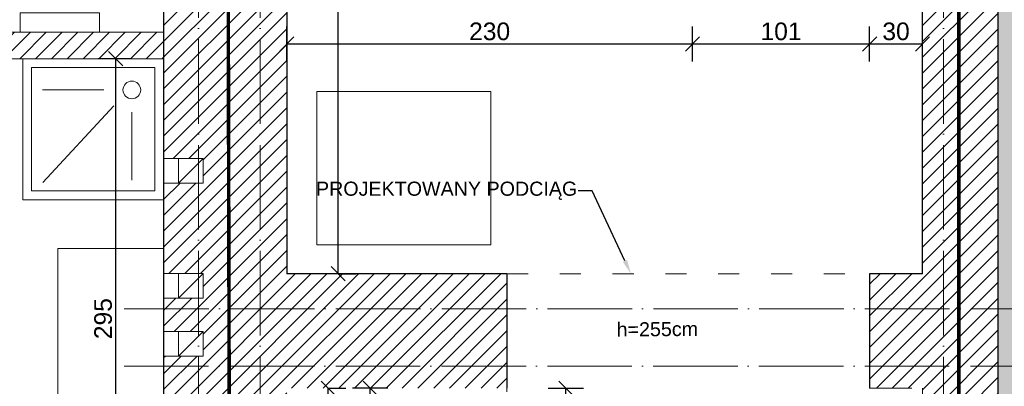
# Model space of a CAD drawing. Header units: millimetres. Extents: x -2720 to 125583, y -8970 to 34912.
# Tile 54 of 105: x 15209 to 15768, y 18573 to 18781. Entities that reach past the tile are written whole.
import ezdxf
from ezdxf import colors
from ezdxf.entities.mleader import LeaderData, LeaderLine
from ezdxf.math import Vec2, Vec3

# ---------------------------------------------------------------- set-up
doc = ezdxf.new("R2010")
doc.units = ezdxf.units.MM
for name, pattern in [('ACAD_ISO02W100', [15, 12, -3]), ('ACAD_ISO03W100', [30, 12, -18]), ('ACAD_ISO04W100', [30, 24, -3, 0, -3]), ('DASHED', [19.05, 12.7, -6.35])]:
    doc.linetypes.add(name, pattern=pattern)
for name, color, linetype, lineweight, true_color in [('A_DZIAŁOWA_PROJEKTOWANE', 7, 'Continuous', 18, 0x007cb0), ('A_HATCH', 7, 'Continuous', 5, 0x999999), ('A_HATCH_PROJEKTOWANE', 7, 'Continuous', 9, 0x0089b6), ('A_IZOLEACJA TERMI_PROJEKTOWANA', 7, 'Continuous', 15, 0x0089b6), ('A_PPOŻ', 1, 'ACAD_ISO02W100', 30, 0xff0000)]:
    doc.layers.add(name, color=color, linetype=linetype, lineweight=lineweight, true_color=true_color)
for name, color, linetype, lineweight in [('A_KONST_ISTNIEJĄCE', 83, 'Continuous', 25), ('A_OPISY', 40, 'Continuous', 9), ('A_OSIE KONSTRUKCYJNE', 150, 'ACAD_ISO04W100', 5), ('A_WIDOK', 141, 'Continuous', 13), ('A_WIDOK-NAD', 221, 'DASHED', 13), ('A_WYMIAROWANIE', 7, 'Continuous', 9), ('A_WYPOSAŻENIE', 181, 'Continuous', 9)]:
    doc.layers.add(name, color=color, linetype=linetype, lineweight=lineweight)
doc.layers.add('A_NIEWIDOCZNE  POMOCNICZE', color=252, linetype='ACAD_ISO03W100', lineweight=5, plot=False)
doc.styles.get("Standard").update_dxf_attribs({"font": 'arial.ttf'})
doc.dimstyles.new('1 do 100', dxfattribs={"dimtxt": 10, "dimasz": 8, "dimexe": 10, "dimexo": 10, "dimgap": 2, "dimtad": 1, "dimdec": 0, "dimtxsty": 'Standard', "dimblk": 'OBLIQUE', "dimcen": 2.5, "dimadec": 0, "dimazin": 0, "dimtfac": 1, "dimtdec": 0, "dimtmove": 0, "dimatfit": 3, "dimldrblk": 'OBLIQUE', "dimfxl": 10, "dimfxlon": 1, "dimarcsym": 0})
pattern_1 = [(45, (-1713.23, 355.087), (-4.490128, 4.490128), [])]

# ---------------------------------------------------------------- blocks, each defined once
blk = doc.blocks.new('wc1')
at = {"layer": 'A_WYPOSAŻENIE'}
for p, q in [((-3840.38, 3355.84), (-3836.38, 3355.84)), ((-3838.38, 3353.84), (-3838.38, 3357.84)), ((-3820.38, 3355.84), (-3816.38, 3355.84)), ((-3818.38, 3353.84), (-3818.38, 3357.84))]:
    blk.add_line(p, q, dxfattribs=at)
blk.add_lwpolyline([(-3850.88, 3371.84), (-3805.88, 3371.84), (-3805.88, 3382.84), (-3850.88, 3382.84)], close=True, dxfattribs=at)
for points in [[(-3815.79, 3318.42, -0.399978), (-3840.97, 3318.42, -0.216638), (-3846.38, 3331.84), (-3846.38, 3366.84, -0.414214), (-3845.38, 3367.84), (-3811.38, 3367.84, -0.414214), (-3810.38, 3366.84), (-3810.38, 3331.84, -0.216638)], [(-3839.79, 3345.73, -0.466255), (-3816.97, 3345.73, -0.283436), (-3817.06, 3323.74, -0.502453), (-3839.69, 3323.74, -0.283436)]]:
    blk.add_lwpolyline(points, format="xyb", close=True, dxfattribs=at)
for points in [[(-3833.77, 3344.15, -0.303379), (-3832.3, 3345.75, -0.119022), (-3824.45, 3345.75, -0.303379), (-3822.98, 3344.15, -0.291246)], [(-3834.84, 3343.93), (-3834.92, 3340.49, 0.83974), (-3821.61, 3340.22), (-3821.68, 3343.93)]]:
    blk.add_lwpolyline(points, format="xyb", dxfattribs=at)
for centre in [(-3838.38, 3355.84), (-3818.38, 3355.84)]:
    blk.add_circle(centre, 1, dxfattribs=at)
blk = doc.blocks.new('OSI')
at = {"layer": 'A_OSIE KONSTRUKCYJNE', "ltscale": 2}
for p, q in [((18349.85, 22227.01), (18349.85, 19966.92)), ((18384.92, 22227.01), (18384.92, 19966.92)), ((18773.03, 22227.01), (18773.03, 19966.92)), ((18307.7, 20992.12), (19027.17, 20992.12)), ((18307.6, 20959.62), (19027.17, 20959.62))]:
    blk.add_line(p, q, dxfattribs=at)
blk = doc.blocks.new('_Oblique')
at = {"color": 0, "linetype": 'ByBlock', "lineweight": -2}
blk.add_line((-0.5, -0.5), (0.5, 0.5), dxfattribs=at)
blk = doc.blocks.new('*D283')
at = {"layer": 'A_WYMIAROWANIE', "color": 0, "lineweight": -2, "ltscale": 2, "transparency": 16777216}
for p, q in [((15936.59, 19650.66), (15956.59, 19650.66)), ((15946.59, 17890.66), (15946.59, 19650.66)), ((15936.59, 17890.66), (15956.59, 17890.66))]:
    blk.add_line(p, q, dxfattribs=at)
at = {"layer": 'Defpoints', "color": 0, "ltscale": 2, "transparency": 16777216}
for p in [(15290.28, 19650.66), (15946.59, 19650.66), (15333.26, 17890.66)]:
    blk.add_point(p, dxfattribs=at)
at = {"layer": 'A_WYMIAROWANIE', "color": 0, "lineweight": -2, "ltscale": 2, "transparency": 16777216, "xscale": 8, "yscale": 8, "zscale": 8}
for p, rotation in [((15946.59, 19650.66), 90), ((15946.59, 17890.66), 270)]:
    blk.add_blockref('_Oblique', p, dxfattribs=dict(at, rotation=rotation))
at = {"layer": 'A_WYMIAROWANIE', "color": 0, "ltscale": 2, "transparency": 16777216, "insert": (15939.48, 18770.66), "char_height": 10, "attachment_point": 5, "rotation": 90}
blk.add_mtext('1760', dxfattribs=at)
blk = doc.blocks.new('*D347')
at = {"layer": 'A_WYMIAROWANIE', "color": 0, "lineweight": -2, "ltscale": 2, "transparency": 16777216}
for p, q in [((15417.55, 18571.66), (15397.55, 18571.66)), ((15407.55, 18209.66), (15407.55, 18571.66)), ((15417.55, 18209.66), (15397.55, 18209.66))]:
    blk.add_line(p, q, dxfattribs=at)
at = {"layer": 'Defpoints', "color": 0, "ltscale": 2, "transparency": 16777216}
for p in [(15407.55, 18571.66), (15451.54, 18571.66), (15451.54, 18209.66)]:
    blk.add_point(p, dxfattribs=at)
at = {"layer": 'A_WYMIAROWANIE', "color": 0, "lineweight": -2, "ltscale": 2, "transparency": 16777216, "xscale": 8, "yscale": 8, "zscale": 8}
for p, rotation in [((15407.55, 18571.66), 90), ((15407.55, 18209.66), 270)]:
    blk.add_blockref('_Oblique', p, dxfattribs=dict(at, rotation=rotation))
at = {"layer": 'A_WYMIAROWANIE', "color": 0, "ltscale": 2, "transparency": 16777216, "insert": (15400.44, 18390.66), "char_height": 10, "attachment_point": 5, "rotation": 90}
blk.add_mtext('362', dxfattribs=at)
blk = doc.blocks.new('*D349')
at = {"layer": 'A_WYMIAROWANIE', "color": 0, "lineweight": -2, "ltscale": 2, "transparency": 16777216}
for p, q in [((15360.26, 18756.99), (15360.26, 18776.99)), ((15590.62, 18756.99), (15590.62, 18776.99)), ((15360.26, 18766.99), (15590.62, 18766.99))]:
    blk.add_line(p, q, dxfattribs=at)
at = {"layer": 'Defpoints', "color": 0, "ltscale": 2, "transparency": 16777216}
for p in [(15590.62, 18766.99), (15360.26, 18672.7), (15590.62, 18636.66)]:
    blk.add_point(p, dxfattribs=at)
at = {"layer": 'A_WYMIAROWANIE', "color": 0, "lineweight": -2, "ltscale": 2, "transparency": 16777216, "xscale": 8, "yscale": 8, "zscale": 8, "rotation": 180}
blk.add_blockref('_Oblique', (15360.26, 18766.99), dxfattribs=at)
at = {"layer": 'A_WYMIAROWANIE', "color": 0, "lineweight": -2, "ltscale": 2, "transparency": 16777216, "xscale": 8, "yscale": 8, "zscale": 8}
blk.add_blockref('_Oblique', (15590.62, 18766.99), dxfattribs=at)
at = {"layer": 'A_WYMIAROWANIE', "color": 0, "ltscale": 2, "transparency": 16777216, "insert": (15475.44, 18774.1), "char_height": 10, "attachment_point": 5}
blk.add_mtext('230', dxfattribs=at)
blk = doc.blocks.new('*D350')
at = {"layer": 'A_WYMIAROWANIE', "color": 0, "lineweight": -2, "ltscale": 2, "transparency": 16777216}
for p, q in [((15590.62, 18756.99), (15590.62, 18776.99)), ((15691.26, 18756.99), (15691.26, 18776.99)), ((15590.62, 18766.99), (15691.26, 18766.99))]:
    blk.add_line(p, q, dxfattribs=at)
at = {"layer": 'Defpoints', "color": 0, "ltscale": 2, "transparency": 16777216}
for p in [(15691.26, 18766.99), (15590.62, 18636.66), (15691.26, 18611.22)]:
    blk.add_point(p, dxfattribs=at)
at = {"layer": 'A_WYMIAROWANIE', "color": 0, "lineweight": -2, "ltscale": 2, "transparency": 16777216, "xscale": 8, "yscale": 8, "zscale": 8, "rotation": 180}
blk.add_blockref('_Oblique', (15590.62, 18766.99), dxfattribs=at)
at = {"layer": 'A_WYMIAROWANIE', "color": 0, "lineweight": -2, "ltscale": 2, "transparency": 16777216, "xscale": 8, "yscale": 8, "zscale": 8}
blk.add_blockref('_Oblique', (15691.26, 18766.99), dxfattribs=at)
at = {"layer": 'A_WYMIAROWANIE', "color": 0, "ltscale": 2, "transparency": 16777216, "insert": (15640.94, 18774.1), "char_height": 10, "attachment_point": 5}
blk.add_mtext('101', dxfattribs=at)
blk = doc.blocks.new('*D351')
at = {"layer": 'A_WYMIAROWANIE', "color": 0, "lineweight": -2, "ltscale": 2, "transparency": 16777216}
for p, q in [((15691.26, 18756.99), (15691.26, 18776.99)), ((15721.26, 18756.99), (15721.26, 18776.99)), ((15691.26, 18766.99), (15721.26, 18766.99))]:
    blk.add_line(p, q, dxfattribs=at)
at = {"layer": 'Defpoints', "color": 0, "ltscale": 2, "transparency": 16777216}
for p in [(15721.26, 18766.99), (15721.26, 18644.01), (15691.26, 18611.22)]:
    blk.add_point(p, dxfattribs=at)
at = {"layer": 'A_WYMIAROWANIE', "color": 0, "lineweight": -2, "ltscale": 2, "transparency": 16777216, "xscale": 8, "yscale": 8, "zscale": 8, "rotation": 180}
blk.add_blockref('_Oblique', (15691.26, 18766.99), dxfattribs=at)
at = {"layer": 'A_WYMIAROWANIE', "color": 0, "lineweight": -2, "ltscale": 2, "transparency": 16777216, "xscale": 8, "yscale": 8, "zscale": 8}
blk.add_blockref('_Oblique', (15721.26, 18766.99), dxfattribs=at)
at = {"layer": 'A_WYMIAROWANIE', "color": 0, "ltscale": 2, "transparency": 16777216, "insert": (15706.26, 18774.1), "char_height": 10, "attachment_point": 5}
blk.add_mtext('30', dxfattribs=at)
blk = doc.blocks.new('*D352')
at = {"layer": 'A_WYMIAROWANIE', "color": 0, "lineweight": -2, "ltscale": 2, "transparency": 16777216}
for p, q in [((15379.41, 19471.66), (15399.41, 19471.66)), ((15389.41, 18636.66), (15389.41, 19471.66)), ((15389.41, 18636.66), (15399.41, 18636.66))]:
    blk.add_line(p, q, dxfattribs=at)
at = {"layer": 'Defpoints', "color": 0, "ltscale": 2, "transparency": 16777216}
for p in [(15360.26, 19471.66), (15389.41, 19471.66), (15380.8, 18636.66)]:
    blk.add_point(p, dxfattribs=at)
at = {"layer": 'A_WYMIAROWANIE', "color": 0, "lineweight": -2, "ltscale": 2, "transparency": 16777216, "xscale": 8, "yscale": 8, "zscale": 8}
for p, rotation in [((15389.41, 19471.66), 90), ((15389.41, 18636.66), 270)]:
    blk.add_blockref('_Oblique', p, dxfattribs=dict(at, rotation=rotation))
at = {"layer": 'A_WYMIAROWANIE', "color": 0, "ltscale": 2, "transparency": 16777216, "insert": (15382.3, 19054.16), "char_height": 10, "attachment_point": 5, "rotation": 90}
blk.add_mtext('835', dxfattribs=at)
blk = doc.blocks.new('*D359')
at = {"layer": 'A_WYMIAROWANIE', "color": 0, "lineweight": -2, "ltscale": 2, "transparency": 16777216}
for p, q in [((15271.65, 18758.66), (15253.05, 18758.66)), ((15263.05, 18463.66), (15263.05, 18758.66)), ((15273.05, 18463.66), (15253.05, 18463.66))]:
    blk.add_line(p, q, dxfattribs=at)
at = {"layer": 'Defpoints', "color": 0, "ltscale": 2, "transparency": 16777216}
for p in [(15263.05, 18758.66), (15281.65, 18758.66), (15290.26, 18463.66)]:
    blk.add_point(p, dxfattribs=at)
at = {"layer": 'A_WYMIAROWANIE', "color": 0, "lineweight": -2, "ltscale": 2, "transparency": 16777216, "xscale": 8, "yscale": 8, "zscale": 8}
for p, rotation in [((15263.05, 18758.66), 90), ((15263.05, 18463.66), 270)]:
    blk.add_blockref('_Oblique', p, dxfattribs=dict(at, rotation=rotation))
at = {"layer": 'A_WYMIAROWANIE', "color": 0, "ltscale": 2, "transparency": 16777216, "insert": (15255.94, 18611.16), "char_height": 10, "attachment_point": 5, "rotation": 90}
blk.add_mtext('295', dxfattribs=at)
blk = doc.blocks.new('*D496')
at = {"layer": 'A_WYMIAROWANIE', "color": 0, "lineweight": -2, "ltscale": 2, "transparency": 16777216}
for p, q in [((15383.71, 18571.66), (15393.71, 18571.66)), ((15383.71, 18458.66), (15383.71, 18571.66)), ((15373.71, 18458.66), (15393.71, 18458.66))]:
    blk.add_line(p, q, dxfattribs=at)
at = {"layer": 'Defpoints', "color": 0, "ltscale": 2, "transparency": 16777216}
for p in [(15374.53, 18571.66), (15383.71, 18571.66), (15360.26, 18458.66)]:
    blk.add_point(p, dxfattribs=at)
at = {"layer": 'A_WYMIAROWANIE', "color": 0, "lineweight": -2, "ltscale": 2, "transparency": 16777216, "xscale": 8, "yscale": 8, "zscale": 8}
for p, rotation in [((15383.71, 18571.66), 90), ((15383.71, 18458.66), 270)]:
    blk.add_blockref('_Oblique', p, dxfattribs=dict(at, rotation=rotation))
at = {"layer": 'A_WYMIAROWANIE', "color": 0, "ltscale": 2, "transparency": 16777216, "insert": (15376.61, 18515.16), "char_height": 10, "attachment_point": 5, "rotation": 90}
blk.add_mtext('113', dxfattribs=at)
blk = doc.blocks.new('*D502')
at = {"layer": 'A_WYMIAROWANIE', "color": 0, "lineweight": -2, "ltscale": 2, "transparency": 16777216}
for p, q in [((15508.71, 18571.66), (15528.71, 18571.66)), ((15518.71, 18422.02), (15518.71, 18571.66)), ((15508.71, 18422.02), (15528.71, 18422.02))]:
    blk.add_line(p, q, dxfattribs=at)
at = {"layer": 'Defpoints', "color": 0, "ltscale": 2, "transparency": 16777216}
for p in [(15481.19, 18571.66), (15518.71, 18571.66), (15477.76, 18422.02)]:
    blk.add_point(p, dxfattribs=at)
at = {"layer": 'A_WYMIAROWANIE', "color": 0, "lineweight": -2, "ltscale": 2, "transparency": 16777216, "xscale": 8, "yscale": 8, "zscale": 8}
for p, rotation in [((15518.71, 18571.66), 90), ((15518.71, 18422.02), 270)]:
    blk.add_blockref('_Oblique', p, dxfattribs=dict(at, rotation=rotation))
at = {"layer": 'A_WYMIAROWANIE', "color": 0, "ltscale": 2, "transparency": 16777216, "insert": (15511.6, 18496.84), "char_height": 10, "attachment_point": 5, "rotation": 90}
blk.add_mtext('150', dxfattribs=at)
blk = doc.blocks.new('want')
at = {"layer": 'A_WIDOK'}
blk.add_line((30214.45, 14309.66), (30200.45, 14295.66), dxfattribs=at)
blk.add_lwpolyline([(30200.45, 14295.66), (30214.45, 14295.66), (30214.45, 14309.66), (30200.45, 14309.66)], close=True, dxfattribs=at)

msp = doc.modelspace()

# ---------------------------------------------------------------- hatches: boundary and pattern name
at = {"layer": 'A_HATCH'}
h = msp.add_hatch(dxfattribs=at)
h.set_pattern_fill('ANSI31', color=256, scale=2)
h.set_pattern_definition(pattern_1)
h.paths.add_polyline_path([(15764.26, 19638.66), (15681.26, 19638.66), (15681.26, 19625.66), (15681.26, 19595.66), (15721.26, 19595.66), (15721.26, 19288.66), (15764.26, 19288.66)])
h.paths.add_polyline_path([(15764.26, 19133.66), (15756.26, 19133.66), (15721.26, 19133.66), (15721.26, 19015.66), (15764.26, 19015.66)])
h.paths.add_polyline_path([(15764.26, 18860.66), (15721.26, 18860.66), (15721.26, 18636.66), (15691.26, 18636.66), (15691.26, 18571.66), (15721.26, 18571.66), (15721.26, 18209.66), (15360.26, 18209.66), (15336.26, 18209.66), (15294.26, 18209.66), (15294.26, 18166.66), (15764.26, 18166.66)])
h.paths.add_polyline_path([(15331.26, 19638.66), (15224.26, 19638.66), (15224.26, 19597.66), (15255.26, 19597.66), (15255.26, 19471.66), (15298.26, 19471.66), (15298.26, 19595.66), (15331.26, 19595.66)])
h.paths.add_polyline_path([(15290.26, 18636.81), (15312.76, 18636.81), (15312.76, 18622.81), (15290.26, 18622.81), (15290.26, 18603.91), (15312.76, 18603.91), (15312.76, 18589.91), (15290.26, 18589.91), (15290.26, 18458.66), (15360.26, 18458.66), (15360.26, 18497.22), (15337.76, 18497.22), (15337.76, 18511.22), (15360.26, 18511.22), (15360.26, 18552.14), (15337.76, 18552.14), (15337.76, 18566.14), (15360.26, 18566.14), (15360.26, 18571.66), (15485.26, 18571.66), (15485.26, 18636.66), (15360.26, 18636.66), (15360.26, 19428.66), (15360.26, 19471.66), (15255.26, 19471.66), (15209.26, 19471.66), (15209.26, 19428.66), (15290.26, 19428.66), (15290.26, 18702.03), (15312.76, 18702.03), (15312.76, 18688.03), (15290.26, 18688.03)])
at = {"layer": 'A_HATCH_PROJEKTOWANE', "ltscale": 2}
h = msp.add_hatch(dxfattribs=at)
h.set_pattern_fill('ANSI31', color=256, scale=2)
h.set_pattern_definition(pattern_1)
h.paths.add_polyline_path([(15073.26, 18678.66), (15058.26, 18678.66), (15058.26, 18580.66), (15073.26, 18580.66)])
h.paths.add_polyline_path([(15290.26, 18773.66), (14803.26, 18773.66), (14803.26, 18758.66), (15290.26, 18758.66)])
h.paths.add_polyline_path([(15115.26, 18933.66), (15180.26, 18933.66), (15180.26, 18948.66), (15088.12, 18948.66), (15088.12, 18983.66), (15073.12, 18983.66), (15073.12, 18948.66), (14982.26, 18948.66), (14982.26, 18933.66), (15068.12, 18933.66), (15100.26, 18933.66), (15100.26, 18773.66), (15115.26, 18773.66)])
h.paths.add_polyline_path([(14882.26, 18948.66), (14852.26, 18948.66), (14852.26, 18933.66), (14882.26, 18933.66)])
h.paths.add_polyline_path([(15088.12, 19093.66), (15073.12, 19093.66), (15073.12, 19083.66), (15088.12, 19083.66)])
h.paths.add_polyline_path([(15290.26, 18948.66), (15280.26, 18948.66), (15280.26, 18933.66), (15290.26, 18933.66)])
at = {"layer": 'A_IZOLEACJA TERMI_PROJEKTOWANA', "ltscale": 2}
h = msp.add_hatch(dxfattribs=at)
h.set_pattern_fill('HONEY', color=256)
h.set_pattern_definition([(0, (-3039.7677, -2375.465), (4.7625, 2.74963064), [3.175, -6.35]), (120, (-3039.7677, -2375.465), (-4.7625, 2.74963066), [3.175, -6.35]), (60, (-3039.7677, -2375.465), (1e-08, 5.4992613), [-6.35, 3.175])])
h.paths.add_polyline_path([(15776.26, 19650.66), (15733.26, 19650.66), (15733.26, 19638.66), (15764.26, 19638.66), (15764.26, 19607.66), (15776.26, 19607.66)])
h.paths.add_polyline_path([(15776.26, 19607.66), (15764.26, 19607.66), (15764.26, 19450.16), (15776.26, 19450.16)])
h.paths.add_polyline_path([(15776.26, 19450.16), (15764.26, 19450.16), (15764.26, 19288.66), (15764.26, 19283.66), (15776.26, 19283.66)])
h.paths.add_polyline_path([(15776.26, 19138.66), (15764.26, 19138.66), (15764.26, 19133.66), (15764.26, 19015.66), (15764.26, 19010.66), (15776.26, 19010.66)])
h.paths.add_polyline_path([(15776.26, 18865.66), (15764.26, 18865.66), (15764.26, 18860.66), (15764.26, 18396.4), (15776.26, 18396.4)])
h.paths.add_polyline_path([(15776.26, 18396.4), (15764.26, 18396.4), (15764.26, 18166.66), (15625.03, 18166.66), (15625.03, 18154.66), (15776.26, 18154.66)])
h.paths.add_polyline_path([(15625.03, 18166.66), (15318.26, 18166.66), (15318.26, 18163.66), (15318.26, 18154.66), (15625.03, 18154.66)])

# ---------------------------------------------------------------- linework, layer by layer
at = {"layer": 'A_DZIAŁOWA_PROJEKTOWANE', "ltscale": 2}
for p, q in [((14803.26, 18773.66), (15290.26, 18773.66)), ((15290.26, 18773.66), (15290.26, 18758.66)), ((14803.26, 18758.66), (15290.26, 18758.66))]:
    msp.add_line(p, q, dxfattribs=at)
at = {"layer": 'A_KONST_ISTNIEJĄCE', "ltscale": 2}
for p, q in [((15290.26, 19428.66), (15290.26, 18458.66)), ((15360.26, 19428.66), (15360.26, 18636.66)), ((15721.26, 18636.66), (15721.26, 18860.66)), ((15485.26, 18636.66), (15360.26, 18636.66)), ((15485.26, 18636.66), (15485.26, 18571.66)), ((15721.26, 18636.66), (15691.26, 18636.66)), ((15691.26, 18636.66), (15691.26, 18571.66))]:
    msp.add_line(p, q, dxfattribs=at)
msp.add_lwpolyline([(15294.26, 18209.66), (15294.26, 18166.66), (15764.26, 18166.66), (15764.26, 18860.66)], dxfattribs=at)
at = {"layer": 'A_NIEWIDOCZNE  POMOCNICZE', "ltscale": 2}
for points in [[(15298.26, 19595.66), (15721.26, 19595.66), (15721.26, 18636.66), (15691.26, 18636.66), (15691.26, 18571.66), (15721.26, 18571.66), (15721.26, 18209.66), (15485.26, 18209.66), (15485.26, 18636.66), (15360.26, 18636.66), (15360.26, 19471.66), (15298.26, 19471.66), (15298.26, 19595.66)], [(15073.26, 18565.66), (15073.26, 18758.66), (15290.26, 18758.66), (15290.26, 18363.66), (15250.26, 18363.66), (15250.26, 18320.66), (15294.26, 18320.66), (15294.26, 17929.66), (14927.26, 17929.66), (14927.26, 18320.66), (15075.26, 18320.66), (15075.26, 18363.66), (14803.26, 18363.66), (14803.26, 18565.66), (15073.26, 18565.66)]]:
    msp.add_lwpolyline(points, dxfattribs=at)
msp.add_lwpolyline([(15115.26, 18933.66), (15290.26, 18933.66), (15290.26, 18773.66), (15115.26, 18773.66)], close=True, dxfattribs=at)
at = {"layer": 'A_PPOŻ', "linetype": 'ACAD_ISO03W100', "ltscale": 2, "const_width": 2}
msp.add_lwpolyline([(15274.89, 19618.39), (15741.92, 19618.39), (15741.92, 18187.34), (15327.74, 18187.34), (15327.74, 18343.06), (15303.67, 18343.06), (15303.67, 18471.9), (15327.74, 18472.33), (15325.45, 19450.16), (15274.89, 19450.16), (15274.89, 19618.39)], dxfattribs=at)
at = {"layer": 'A_WIDOK', "transparency": 33554559}
for p, q in [((15298.76, 18702.03), (15290.26, 18702.03)), ((15298.76, 18688.03), (15290.26, 18688.03)), ((15298.76, 18636.81), (15290.26, 18636.81)), ((15298.76, 18622.81), (15290.26, 18622.81)), ((15298.76, 18603.91), (15290.26, 18603.91)), ((15298.76, 18589.91), (15290.26, 18589.91))]:
    msp.add_line(p, q, dxfattribs=at)
at = {"layer": 'A_WIDOK', "ltscale": 2}
msp.add_lwpolyline([(15377.36, 18739.99), (15476.03, 18739.99), (15476.03, 18653.09), (15377.36, 18653.09)], close=True, dxfattribs=at)
at = {"layer": 'A_WIDOK-NAD', "color": 144, "linetype": 'ACAD_ISO03W100', "true_color": 0x007cb0}
msp.add_line((15485.26, 18636.66), (15691.26, 18636.66), dxfattribs=at)
at = {"layer": 'A_WYPOSAŻENIE'}
for p, q in [((15256.37, 18740.9), (15221.58, 18740.9)), ((15262.09, 18731.84), (15221.68, 18688.45)), ((15272.22, 18728.34), (15272.22, 18689.67))]:
    msp.add_line(p, q, dxfattribs=at)
for points in [[(15290.26, 18678.66), (15210.26, 18678.66), (15210.26, 18758.66), (15290.26, 18758.66)], [(15285.26, 18683.66), (15215.26, 18683.66), (15215.26, 18753.66), (15285.26, 18753.66)], [(15230.26, 18431.03), (15290.26, 18431.03), (15290.26, 18651.03), (15230.26, 18651.03)]]:
    msp.add_lwpolyline(points, close=True, dxfattribs=at)
msp.add_circle((15272.23, 18740.9), 5.03, dxfattribs=at)

# ---------------------------------------------------------------- block references
at = {"layer": 'A_KONST_ISTNIEJĄCE', "transparency": 33554687, "rotation": 180}
for p in [(45513.21, 32997.69), (45513.21, 32932.47), (45513.21, 32899.57)]:
    msp.add_blockref('want', p, dxfattribs=at)
at = {"layer": 'A_OSIE KONSTRUKCYJNE'}
msp.add_blockref('OSI', (-3039.77, -2375.46), dxfattribs=at)
at = {"layer": 'A_WYPOSAŻENIE', "rotation": 180}
msp.add_blockref('wc1', (11402.94, 22156.5), dxfattribs=at)

# ---------------------------------------------------------------- texts
at = {"layer": 'A_OPISY', "transparency": 33554559, "insert": (15570.68, 18605.12), "char_height": 8, "attachment_point": 5, "rotation": 0.4248}
msp.add_mtext_dynamic_manual_height_columns('h=255cm', width=44.3905, gutter_width=12.5, heights=[0], dxfattribs=at)

# ---------------------------------------------------------------- dimensions: what is measured, and where the dimension line sits
at = {"layer": 'A_WYMIAROWANIE', "ltscale": 2}
for base, p1, p2, picture, middle in [((15946.59, 19650.66), (15333.26, 17890.66), (15290.28, 19650.66), '*D283', (15939.48, 18770.66)), ((15389.41, 19471.66), (15380.8, 18636.66), (15360.26, 19471.66), '*D352', (15382.3, 19054.16)), ((15407.55, 18571.66), (15451.54, 18209.66), (15451.54, 18571.66), '*D347', (15400.44, 18390.66))]:
    dim = msp.add_linear_dim(base=base, p1=p1, p2=p2, angle=90, dimstyle='1 do 100', dxfattribs=at)
    dim.commit()
    dim.dimension.update_dxf_attribs({"geometry": picture, "text_midpoint": middle})
dim = msp.add_linear_dim(base=(15590.62, 18766.99), p1=(15360.26, 18672.7), p2=(15590.62, 18636.66), dimstyle='1 do 100', dxfattribs=at)
dim.commit()
dim.dimension.update_dxf_attribs({"geometry": '*D349', "text_midpoint": (15475.44, 18774.1)})
for base, p1, p2, picture, middle in [((15691.26, 18766.99), (15590.62, 18636.66), (15691.26, 18611.22), '*D350', (15640.94, 18774.1)), ((15721.26, 18766.99), (15691.26, 18611.22), (15721.26, 18644.01), '*D351', (15706.26, 18774.1))]:
    dim = msp.add_linear_dim(base=base, p1=p1, p2=p2, dimstyle='1 do 100', override={"dimtmove": 1}, dxfattribs=at)
    dim.commit()
    dim.dimension.update_dxf_attribs({"geometry": picture, "text_midpoint": middle})
for base, p1, p2, picture, middle in [((15263.05, 18758.66), (15290.26, 18463.66), (15281.65, 18758.66), '*D359', (15255.94, 18611.16)), ((15383.71, 18571.66), (15360.26, 18458.66), (15374.53, 18571.66), '*D496', (15376.61, 18515.16)), ((15518.71, 18571.66), (15477.76, 18422.02), (15481.19, 18571.66), '*D502', (15511.6, 18496.84))]:
    dim = msp.add_linear_dim(base=base, p1=p1, p2=p2, angle=90, dimstyle='1 do 100', override={"dimtmove": 1}, dxfattribs=at)
    dim.commit()
    dim.dimension.update_dxf_attribs({"geometry": picture, "text_midpoint": middle})

# ---------------------------------------------------------------- leaders
at = {"layer": 'A_DZIAŁOWA_PROJEKTOWANE', "ltscale": 2}
ml = msp.add_multileader_mtext('Standard', dxfattribs=at)
ml.set_content('PROJEKTOWANY PODCIĄG', color=256)
ml.set_leader_properties()
ml.build(insert=Vec2(0, 0))
ml.multileader.update_dxf_attribs({"arrow_head_size": 8})
ctx = ml.context
ctx.base_point, ctx.char_height, ctx.arrow_head_size, ctx.plane_origin = Vec3(15374.82, 18683.72), 8, 8, Vec3(15424.56, 18668.57)
notes = []
notes.append((ctx, [(0, (1, 1, 0), (15533.67, 18683.72), (-1, 0), 8, [(0, [(15555.71, 18636.66)], 0, [])])]))
ctx.mtext.insert, ctx.mtext.width, ctx.mtext.defined_height, ctx.mtext.flow_direction = Vec3(15376.82, 18688.89), 189.5849, 56.48, 5
for ctx, leaders in notes:
    for number, flags, end, landing, length, lines in leaders:
        leader = LeaderData()
        leader.index, (leader.has_last_leader_line, leader.has_dogleg_vector, leader.attachment_direction) = number, flags
        leader.last_leader_point, leader.dogleg_vector, leader.dogleg_length = Vec3(end), Vec3(landing), length
        for number, points, colour, breaks in lines:
            line = LeaderLine()
            line.index, line.vertices, line.color, line.breaks = number, Vec3.list(points), colors.encode_raw_color(colour), breaks
            leader.lines.append(line)
        ctx.leaders.append(leader)

doc.saveas('drawing.dxf')
